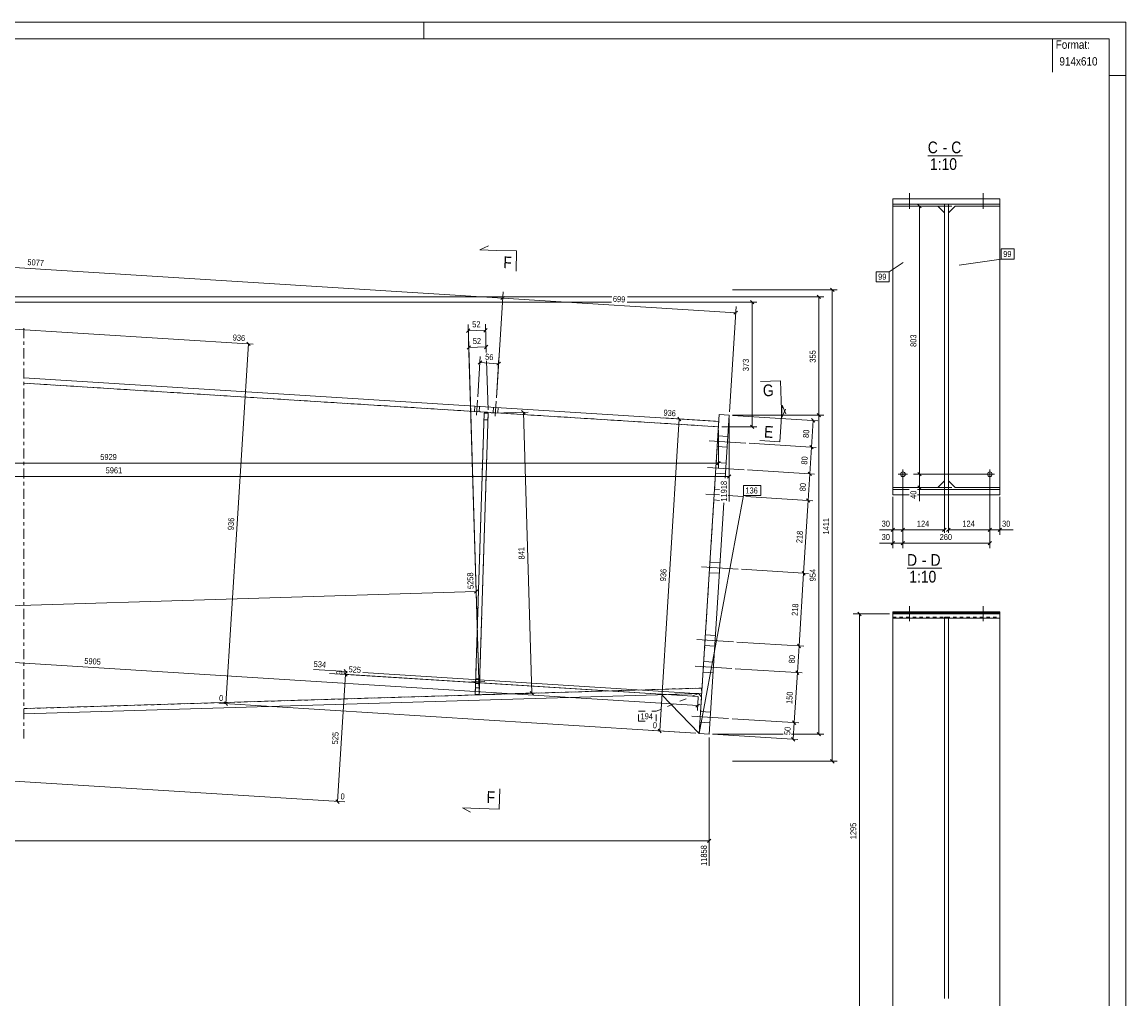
# Model space of a CAD drawing. Header units: millimetres. Extents: x 0 to 914, y 0 to 610.
# Tile 7 of 7: x 584 to 914, y 318 to 610. Entities that reach past the tile are written whole.
import ezdxf

# ---------------------------------------------------------------- set-up
doc = ezdxf.new("R2010")
doc.units = ezdxf.units.MM
for name, pattern in [('XKITLINE00', [0]), ('XKITLINE01', [4, 1, -1, 1, -1]), ('XKITLINE02', [4, 2, -2]), ('XKITLINE03', [6, 3, -1, 1, -1])]:
    doc.linetypes.add(name, pattern=pattern)
for name, color, linetype, lineweight in [('Arkusz rysunku', 3, 'Continuous', 0), ('Element', 2, 'Continuous', 0), ('Inny typ obiektu', 7, 'Continuous', 0), ('Przekrój', 7, 'Continuous', 0), ('Wymiar', 4, 'Continuous', 0), ('Znak elementu', 2, 'Continuous', 0), ('Śruba', 3, 'Continuous', 0)]:
    doc.layers.add(name, color=color, linetype=linetype, lineweight=lineweight)
doc.styles.add('ARIAL', font='ARIAL.TTF')

msp = doc.modelspace()

# ---------------------------------------------------------------- linework, layer by layer
at = {"layer": 'Arkusz rysunku', "linetype": 'XKITLINE00', "lineweight": 0}
for p, q in [((914, 610), (0, 610)), ((704, 605), (704, 610)), ((914, 0), (914, 610)), ((909, 605), (5, 605)), ((909, 5), (909, 605)), ((914, 594), (909, 594))]:
    msp.add_line(p, q, dxfattribs=at)
at = {"layer": 'Element', "linetype": 'XKITLINE00', "lineweight": 0}
for p, q in [((844.29, 555.01), (844.29, 557.09)), ((844.29, 557.09), (876.29, 557.09)), ((844.29, 555.49), (844.29, 557.09)), ((844.29, 557.09), (876.29, 557.09)), ((876.29, 555.49), (844.29, 555.49)), ((876.29, 555.49), (844.29, 555.49)), ((857.69, 554.92), (844.29, 554.92)), ((844.29, 554.92), (844.29, 470.69)), ((859.69, 552.92), (857.69, 554.92)), ((859.69, 555.49), (860.89, 555.49)), ((859.69, 470.09), (859.69, 555.49)), ((859.69, 470.09), (859.69, 555.49)), ((859.69, 555.49), (860.89, 555.49)), ((860.89, 555.49), (860.89, 470.09)), ((860.89, 555.49), (860.89, 470.09)), ((860.89, 552.92), (862.89, 554.92)), ((876.29, 554.92), (862.89, 554.92)), ((876.29, 557.09), (876.29, 555.01)), ((876.29, 557.09), (876.29, 555.49)), ((876.29, 554.92), (876.29, 470.69)), ((792.23, 490.5), (584.32, 503.57)), ((792.13, 488.9), (584.32, 501.96)), ((719.37, 408.79), (722.02, 492.98)), ((720.57, 408.75), (723.22, 492.94)), ((722.02, 492.98), (723.22, 492.94)), ((792.36, 492.55), (786.37, 397.14)), ((795.35, 492.37), (792.36, 492.55)), ((795.35, 492.37), (794.17, 473.55)), ((857.69, 470.69), (859.69, 472.69)), ((862.89, 470.69), (860.89, 472.69)), ((844.29, 470.69), (857.69, 470.69)), ((844.29, 468.49), (844.29, 470.69)), ((844.29, 470.09), (849.17, 470.09)), ((844.29, 468.49), (844.29, 470.09)), ((844.29, 470.09), (849.17, 470.09)), ((851.69, 470.09), (876.29, 470.09)), ((851.69, 470.09), (876.29, 470.09)), ((860.89, 470.09), (859.69, 470.09)), ((860.89, 470.09), (859.69, 470.09)), ((876.29, 470.69), (862.89, 470.69)), ((876.29, 468.49), (876.29, 470.69)), ((876.29, 470.09), (876.29, 468.49)), ((793.71, 466.16), (789.37, 396.95)), ((844.29, 468.49), (849.17, 468.49)), ((849.17, 468.49), (844.29, 468.49)), ((851.69, 468.49), (876.29, 468.49)), ((876.29, 468.49), (851.69, 468.49)), ((844.29, 431.66), (844.29, 433.49)), ((844.29, 433.49), (876.29, 433.49)), ((844.29, 433.26), (876.29, 433.26)), ((844.29, 433.26), (844.29, 431.66)), ((844.29, 433.26), (876.29, 433.26)), ((876.29, 433.49), (876.29, 431.66)), ((876.29, 431.66), (876.29, 433.26)), ((844.29, 298.9), (844.29, 431.66)), ((876.29, 431.66), (844.29, 431.66)), ((844.29, 431.66), (876.29, 431.66)), ((859.69, 317.87), (859.69, 431.66)), ((860.89, 431.66), (859.69, 431.66)), ((859.69, 431.66), (859.69, 317.87)), ((859.69, 431.66), (860.89, 431.66)), ((860.89, 317.87), (860.89, 431.66)), ((860.89, 317.87), (860.89, 431.66)), ((876.29, 298.9), (876.29, 431.66)), ((584.32, 404.57), (787.07, 410.71)), ((787.22, 410.71), (787.07, 410.71)), ((787.07, 410.71), (787.12, 409.11)), ((787.12, 409.11), (584.32, 402.96)), ((720.57, 408.75), (719.37, 408.79)), ((786.37, 397.14), (775.13, 408.75)), ((786.12, 409.08), (787.06, 408.11)), ((789.37, 396.95), (786.37, 397.14))]:
    msp.add_line(p, q, dxfattribs=at)
at = {"layer": 'Element', "linetype": 'XKITLINE01', "lineweight": 0}
for p, q in [((857.69, 554.92), (844.29, 554.92)), ((862.89, 554.92), (876.29, 554.92)), ((859.69, 472.69), (859.69, 552.92)), ((860.89, 472.69), (860.89, 552.92)), ((584.32, 501.96), (792.13, 488.9)), ((722.02, 492.98), (719.37, 408.79)), ((720.57, 408.75), (723.22, 492.94)), ((722.02, 492.98), (723.22, 492.94)), ((721.95, 490.98), (723.15, 490.94)), ((721.95, 490.98), (723.15, 490.94)), ((792.13, 488.9), (787.22, 410.71)), ((792.23, 490.5), (792.13, 488.9)), ((844.29, 470.69), (844.29, 471.02)), ((844.29, 470.69), (857.69, 470.69)), ((876.29, 470.69), (862.89, 470.69)), ((876.29, 470.69), (876.29, 471.02)), ((844.29, 431.71), (844.29, 433.49)), ((876.29, 433.49), (844.29, 433.49)), ((844.29, 433.26), (844.29, 433.49)), ((844.29, 296.84), (844.29, 432.89)), ((876.29, 432.89), (844.29, 432.89)), ((844.29, 432.89), (876.29, 432.89)), ((876.29, 431.71), (876.29, 433.49)), ((876.29, 432.89), (876.29, 431.66)), ((844.29, 431.89), (876.29, 431.89)), ((844.29, 431.89), (876.29, 431.89)), ((860.89, 431.89), (859.69, 431.89)), ((859.69, 431.89), (859.69, 317.87)), ((859.69, 431.89), (860.89, 431.89)), ((859.69, 431.66), (859.69, 431.89)), ((860.89, 431.89), (860.89, 317.87)), ((860.89, 431.66), (860.89, 431.89)), ((584.32, 404.57), (787.07, 410.71)), ((719.44, 410.79), (720.64, 410.75)), ((719.44, 410.79), (720.64, 410.75)), ((719.37, 408.79), (720.57, 408.75)), ((775.13, 408.75), (786.12, 409.08)), ((786.37, 397.14), (787.06, 408.11))]:
    msp.add_line(p, q, dxfattribs=at)
at = {"layer": 'Element', "linetype": 'XKITLINE03', "lineweight": 0}
msp.add_line((584.32, 518.38), (584.32, 395.62), dxfattribs=at)
at = {"layer": 'Inny typ obiektu', "linetype": 'XKITLINE00', "lineweight": 0}
for p, q in [((892, 605), (892, 595)), ((854.73, 570), (865.12, 570)), ((848.53, 446.55), (858.92, 446.55))]:
    msp.add_line(p, q, dxfattribs=at)
at = {"layer": 'Przekrój', "linetype": 'XKITLINE00', "lineweight": 0}
for p, q in [((720.75, 541.85), (723.29, 543.02)), ((725.75, 541.69), (720.75, 541.85)), ((731.74, 541.5), (725.75, 541.69)), ((731.74, 541.5), (731.56, 535.51)), ((810.7, 502.67), (804.7, 502.49)), ((810.7, 502.67), (810.88, 496.67)), ((810.83, 490.39), (811.15, 495.38)), ((810.88, 496.67), (811.03, 491.67)), ((811.15, 495.38), (812.24, 492.81)), ((811.03, 491.67), (812.21, 494.21)), ((810.46, 484.4), (810.83, 490.39)), ((810.46, 484.4), (804.47, 484.78)), ((726.5, 374.52), (726.69, 380.52)), ((715.51, 374.87), (717.97, 373.54)), ((720.5, 374.71), (715.51, 374.87)), ((726.5, 374.52), (720.5, 374.71))]:
    msp.add_line(p, q, dxfattribs=at)
at = {"layer": 'Wymiar', "linetype": 'XKITLINE00', "lineweight": 0}
for p, q in [((861.89, 554.92), (850.43, 554.92)), ((851.78, 555.43), (852.8, 554.41)), ((852.29, 474.69), (852.29, 554.92)), ((448.34, 544.94), (727.58, 527.42)), ((725.71, 497.54), (727.7, 529.27)), ((725.71, 497.54), (727.7, 529.27)), ((796.35, 529.87), (827.61, 529.87)), ((821.66, 528.32), (822.68, 527.3)), ((825.66, 530.38), (826.68, 529.36)), ((826.17, 388.8), (826.17, 529.87)), ((428.63, 526.16), (760.12, 526.16)), ((428.73, 527.7), (652.99, 513.63)), ((454.2, 527.81), (760.23, 527.81)), ((728.12, 527.89), (727.04, 526.94)), ((728.12, 527.89), (727.04, 526.94)), ((727.58, 527.42), (797.28, 523.04)), ((764.86, 526.16), (803.61, 526.16)), ((764.96, 527.81), (823.61, 527.81)), ((801.66, 526.67), (802.68, 525.65)), ((802.17, 488.9), (802.17, 526.16)), ((822.17, 492.37), (822.17, 527.81)), ((795.42, 493.36), (797.39, 524.9)), ((797.82, 523.52), (796.74, 522.57)), ((720.54, 409.75), (717.22, 519.49)), ((722.66, 511.12), (722.41, 519.65)), ((717.77, 518.16), (716.78, 517.11)), ((717.27, 517.63), (722.46, 517.79)), ((722.96, 518.31), (721.97, 517.26)), ((644.8, 406.02), (651.55, 513.72)), ((651.08, 514.26), (652.03, 513.18)), ((717.92, 513.16), (716.93, 512.11)), ((720.54, 409.75), (717.37, 514.49)), ((717.43, 512.63), (722.61, 512.79)), ((723.11, 513.32), (722.12, 512.27)), ((722.66, 511.12), (722.56, 514.65)), ((720.12, 497.89), (720.88, 509.97)), ((721.3, 508.59), (720.22, 507.64)), ((723.19, 493.94), (722.74, 508.59)), ((723.19, 493.94), (722.74, 508.59)), ((725.71, 497.54), (726.47, 509.62)), ((720.76, 508.12), (726.35, 507.76)), ((726.89, 508.24), (725.81, 507.29)), ((724.22, 492.97), (735.21, 493.3)), ((733.25, 493.75), (734.3, 492.77)), ((736.32, 409.23), (733.77, 493.26)), ((796.35, 492.37), (823.61, 492.37)), ((796.35, 492.37), (823.61, 492.37)), ((796.35, 492.3), (821.89, 490.7)), ((821.66, 492.87), (822.68, 491.86)), ((821.66, 492.87), (822.68, 491.86)), ((822.17, 396.95), (822.17, 492.37)), ((774.54, 397.88), (780.4, 491.24)), ((791.23, 490.56), (775.58, 491.54)), ((779.92, 491.78), (780.88, 490.7)), ((793.13, 488.9), (803.61, 488.9)), ((795.35, 491.37), (795.35, 466.52)), ((801.66, 489.41), (802.68, 488.39)), ((819.95, 482.8), (820.45, 490.79)), ((819.97, 491.33), (820.93, 490.25)), ((792.13, 487.9), (792.13, 476.57)), ((801.34, 483.97), (821.39, 482.71)), ((801.34, 483.97), (821.39, 482.71)), ((819.45, 474.82), (819.95, 482.8)), ((819.47, 483.34), (820.43, 482.26)), ((819.47, 483.34), (820.43, 482.26)), ((427.63, 478.01), (792.13, 478.01)), ((792.64, 478.52), (791.62, 477.5)), ((800.84, 475.99), (820.89, 474.73)), ((800.84, 475.99), (820.89, 474.73)), ((427.63, 474.01), (795.35, 474.01)), ((795.86, 474.52), (794.84, 473.5)), ((818.95, 466.84), (819.45, 474.82)), ((818.97, 475.36), (819.92, 474.28)), ((818.97, 475.36), (819.92, 474.28)), ((847.29, 473.69), (847.29, 452.61)), ((847.29, 473.69), (847.29, 452.61)), ((847.29, 473.69), (847.29, 456.61)), ((847.29, 473.69), (847.29, 456.61)), ((872.29, 474.69), (850.43, 474.69)), ((872.29, 474.69), (850.43, 474.69)), ((851.78, 475.2), (852.8, 474.18)), ((851.78, 475.2), (852.8, 474.18)), ((852.29, 470.69), (852.29, 474.69)), ((873.29, 473.69), (873.29, 452.61)), ((873.29, 473.69), (873.29, 456.61)), ((873.29, 473.69), (873.29, 456.61)), ((861.89, 470.69), (850.43, 470.69)), ((851.78, 471.2), (852.8, 470.18)), ((852.29, 470.69), (852.29, 466.67)), ((852.29, 470.69), (852.29, 466.67)), ((859.69, 471.69), (859.69, 457.17)), ((860.89, 471.69), (860.89, 457.17)), ((800.34, 468), (820.38, 466.75)), ((800.34, 468), (820.38, 466.75)), ((817.58, 445.08), (818.95, 466.84)), ((818.47, 467.38), (819.42, 466.3)), ((818.47, 467.38), (819.42, 466.3)), ((844.29, 467.95), (844.29, 452.61)), ((844.29, 467.95), (844.29, 456.61)), ((876.29, 467.95), (876.29, 456.61)), ((844.29, 458.05), (840.27, 458.05)), ((844.29, 458.05), (840.27, 458.05)), ((844.8, 458.56), (843.78, 457.54)), ((844.29, 458.05), (847.29, 458.05)), ((847.8, 458.56), (846.78, 457.54)), ((847.8, 458.56), (846.78, 457.54)), ((847.29, 458.05), (859.69, 458.05)), ((860.2, 458.56), (859.18, 457.54)), ((861.4, 458.56), (860.38, 457.54)), ((860.89, 458.05), (873.29, 458.05)), ((873.8, 458.56), (872.78, 457.54)), ((873.8, 458.56), (872.78, 457.54)), ((873.29, 458.05), (876.29, 458.05)), ((876.8, 458.56), (875.78, 457.54)), ((876.29, 458.05), (880.31, 458.05)), ((876.29, 458.05), (880.31, 458.05)), ((844.29, 454.05), (840.27, 454.05)), ((844.29, 454.05), (840.27, 454.05)), ((844.8, 454.56), (843.78, 453.54)), ((844.29, 454.05), (847.29, 454.05)), ((847.8, 454.56), (846.78, 453.54)), ((847.8, 454.56), (846.78, 453.54)), ((847.29, 454.05), (873.29, 454.05)), ((873.8, 454.56), (872.78, 453.54)), ((720.54, 409.75), (719.45, 445.75)), ((798.97, 446.25), (819.02, 444.99)), ((798.97, 446.25), (819.02, 444.99)), ((816.22, 423.32), (817.58, 445.08)), ((817.11, 445.62), (818.06, 444.54)), ((817.11, 445.62), (818.06, 444.54)), ((422.29, 430.59), (719.64, 439.6)), ((720.13, 440.12), (719.14, 439.07)), ((843.29, 432.89), (832.43, 432.89)), ((833.78, 433.4), (834.8, 432.38)), ((834.29, 303.44), (834.29, 432.89)), ((424.07, 428.22), (785.9, 405.48)), ((797.61, 424.49), (817.65, 423.23)), ((797.61, 424.49), (817.65, 423.23)), ((815.72, 415.34), (816.22, 423.32)), ((815.74, 423.86), (816.69, 422.78)), ((815.74, 423.86), (816.69, 422.78)), ((681.08, 415.68), (670.95, 416.32)), ((680.14, 416.25), (681.05, 415.22)), ((797.11, 416.5), (817.15, 415.25)), ((797.11, 416.5), (817.15, 415.25)), ((786.06, 408.17), (675.75, 415.11)), ((678.17, 376.76), (680.56, 414.81)), ((786.06, 408.17), (679.96, 414.84)), ((680.09, 415.35), (681.04, 414.27)), ((680.09, 415.35), (681.04, 414.27)), ((680.56, 414.81), (680.62, 415.71)), ((785.12, 409.14), (685.79, 415.38)), ((814.78, 400.37), (815.72, 415.34)), ((815.24, 415.88), (816.19, 414.8)), ((815.24, 415.88), (816.19, 414.8)), ((735.79, 409.72), (736.84, 408.73)), ((785.37, 397.2), (642.65, 406.16)), ((644.32, 406.56), (645.27, 405.48)), ((721.57, 408.78), (737.76, 409.27)), ((786.06, 408.08), (785.81, 404.04)), ((786.44, 405.95), (785.36, 405)), ((796.17, 401.53), (816.21, 400.28)), ((796.17, 401.53), (816.21, 400.28)), ((814.3, 400.91), (815.25, 399.83)), ((814.3, 400.91), (815.25, 399.83)), ((814.46, 395.38), (814.78, 400.37)), ((785.37, 397.2), (772.39, 398.02)), ((774.07, 398.42), (775.02, 397.34)), ((790.36, 396.89), (815.9, 395.29)), ((790.37, 396.95), (811.44, 396.95)), ((813.96, 396.95), (823.61, 396.95)), ((821.66, 397.46), (822.68, 396.44)), ((789.37, 395.95), (789.37, 357.52)), ((813.99, 395.92), (814.94, 394.84)), ((424.44, 392.71), (680.32, 376.63)), ((796.35, 388.8), (827.61, 388.8)), ((825.66, 389.31), (826.68, 388.29)), ((677.69, 377.3), (678.65, 376.22)), ((61.62, 365.01), (789.37, 365.01)), ((789.87, 365.52), (788.86, 364.5))]:
    msp.add_line(p, q, dxfattribs=at)
at = {"layer": 'Znak elementu', "linetype": 'XKITLINE00', "lineweight": 0}
for p, q in [((876.7, 542.1), (880.57, 542.1)), ((876.7, 539.1), (876.7, 542.1)), ((880.57, 539.1), (880.57, 542.1)), ((864.14, 537.24), (876.7, 539.1)), ((876.7, 539.1), (880.57, 539.1)), ((839.28, 535.3), (843.15, 535.3)), ((839.28, 532.3), (839.28, 535.3)), ((847.4, 538.04), (843.15, 535.3)), ((843.15, 532.3), (843.15, 535.3)), ((839.28, 532.3), (843.15, 532.3)), ((799.58, 471.34), (804.79, 471.34)), ((799.58, 468.34), (799.58, 471.34)), ((804.79, 468.34), (804.79, 471.34)), ((786.37, 397.14), (799.58, 468.34)), ((799.58, 468.34), (804.79, 468.34))]:
    msp.add_line(p, q, dxfattribs=at)
at = {"layer": 'Znak elementu', "linetype": 'XKITLINE02', "lineweight": 0}
for p, q in [((786.12, 409.08), (773.44, 403.78)), ((768.23, 403.78), (773.44, 403.78)), ((768.23, 400.78), (768.23, 403.78)), ((773.44, 400.84), (773.44, 403.78)), ((768.23, 400.78), (772.2, 400.78))]:
    msp.add_line(p, q, dxfattribs=at)
at = {"layer": 'Śruba', "linetype": 'XKITLINE00', "lineweight": 0}
for p, q in [((849.29, 554.27), (849.29, 558.77)), ((849.29, 554.09), (849.29, 558.59)), ((871.29, 554.27), (871.29, 558.77)), ((871.29, 554.09), (871.29, 558.59)), ((719.77, 492.4), (720.06, 496.89)), ((719.77, 492.4), (720.06, 496.89)), ((725.36, 492.05), (725.65, 496.54)), ((725.36, 492.05), (725.65, 496.54)), ((719.14, 493.49), (719.24, 495.09)), ((719.14, 493.49), (719.24, 495.09)), ((720.54, 493.4), (720.64, 495)), ((720.54, 493.4), (720.64, 495)), ((724.73, 493.14), (724.83, 494.74)), ((724.73, 493.14), (724.83, 494.74)), ((726.13, 493.05), (726.23, 494.65)), ((726.13, 493.05), (726.23, 494.65)), ((791.96, 486.16), (794.95, 485.98)), ((791.96, 486.16), (794.95, 485.98)), ((791.96, 486.16), (794.95, 485.98)), ((791.96, 486.16), (794.95, 485.98)), ((789.36, 484.72), (800.34, 484.03)), ((789.36, 484.72), (800.34, 484.03)), ((789.36, 484.72), (800.34, 484.03)), ((789.36, 484.72), (800.34, 484.03)), ((791.76, 482.97), (794.75, 482.78)), ((791.76, 482.97), (794.75, 482.78)), ((791.76, 482.97), (794.75, 482.78)), ((791.76, 482.97), (794.75, 482.78)), ((788.86, 476.74), (799.84, 476.05)), ((788.86, 476.74), (799.84, 476.05)), ((788.86, 476.74), (799.84, 476.05)), ((788.86, 476.74), (799.84, 476.05)), ((791.46, 478.18), (794.45, 477.99)), ((791.46, 478.18), (794.45, 477.99)), ((791.46, 478.18), (794.45, 477.99)), ((791.46, 478.18), (794.45, 477.99)), ((847.29, 476.09), (847.29, 473.29)), ((873.29, 473.29), (873.29, 476.09)), ((791.26, 474.99), (794.25, 474.8)), ((791.26, 474.99), (794.25, 474.8)), ((791.26, 474.99), (794.25, 474.8)), ((791.26, 474.99), (794.25, 474.8)), ((845.89, 474.69), (848.69, 474.69)), ((874.69, 474.69), (871.89, 474.69)), ((790.96, 470.2), (792.47, 470.1)), ((790.96, 470.2), (792.47, 470.1)), ((788.36, 468.76), (792.47, 468.5)), ((788.36, 468.76), (792.47, 468.5)), ((790.76, 467), (792.47, 466.89)), ((790.76, 467), (792.47, 466.89)), ((794.99, 468.34), (799.34, 468.07)), ((794.99, 468.34), (799.34, 468.07)), ((787, 447), (797.97, 446.31)), ((787, 447), (797.97, 446.31)), ((789.59, 448.44), (792.58, 448.25)), ((789.59, 448.44), (792.58, 448.25)), ((789.39, 445.24), (792.38, 445.06)), ((789.39, 445.24), (792.38, 445.06)), ((849.29, 430.72), (849.29, 435.22)), ((871.29, 430.72), (871.29, 435.22)), ((788.23, 426.68), (791.22, 426.49)), ((788.23, 426.68), (791.22, 426.49)), ((785.63, 425.24), (796.61, 424.55)), ((785.63, 425.24), (796.61, 424.55)), ((788.02, 423.49), (791.02, 423.3)), ((788.02, 423.49), (791.02, 423.3)), ((785.13, 417.26), (796.11, 416.57)), ((785.13, 417.26), (796.11, 416.57)), ((785.13, 417.26), (796.11, 416.57)), ((785.13, 417.26), (796.11, 416.57)), ((787.72, 418.7), (790.72, 418.51)), ((787.72, 418.7), (790.72, 418.51)), ((787.72, 418.7), (790.72, 418.51)), ((787.72, 418.7), (790.72, 418.51)), ((722.28, 412.7), (718.28, 412.82)), ((720.72, 413.45), (719.52, 413.48)), ((787.52, 415.5), (790.52, 415.32)), ((787.52, 415.5), (790.52, 415.32)), ((787.52, 415.5), (790.52, 415.32)), ((787.52, 415.5), (790.52, 415.32)), ((720.68, 412.05), (719.48, 412.08)), ((786.78, 403.73), (789.78, 403.54)), ((786.78, 403.73), (789.78, 403.54)), ((786.78, 403.73), (789.78, 403.54)), ((786.78, 403.73), (789.78, 403.54)), ((784.19, 402.29), (795.17, 401.6)), ((784.19, 402.29), (795.17, 401.6)), ((784.19, 402.29), (795.17, 401.6)), ((784.19, 402.29), (795.17, 401.6)), ((786.58, 400.53), (789.58, 400.34)), ((786.58, 400.53), (789.58, 400.34)), ((786.58, 400.53), (789.58, 400.34)), ((786.58, 400.53), (789.58, 400.34))]:
    msp.add_line(p, q, dxfattribs=at)
at = {"layer": 'Śruba', "linetype": 'XKITLINE02', "lineweight": 0}
for p, q in [((722.28, 412.7), (718.28, 412.82)), ((720.72, 413.45), (719.52, 413.48)), ((720.68, 412.05), (719.48, 412.08))]:
    msp.add_line(p, q, dxfattribs=at)
at = {"layer": 'Śruba', "linetype": 'XKITLINE00', "lineweight": 0}
for centre in [(847.29, 474.69), (873.29, 474.69)]:
    msp.add_circle(centre, 0.7, dxfattribs=at)

# ---------------------------------------------------------------- texts
at = {"layer": 'Inny typ obiektu', "style": 'ARIAL', "width": 0.85}
for s, height, p in [('Format:', 2.5, (893, 602)), ('914x610', 2.5, (894.11, 597)), ('C', 3.5, (854.73, 570.75)), ('-', 3.5, (859.15, 570.75)), ('C', 3.5, (861.75, 570.75)), ('1:10', 3.5, (855.38, 565.75)), ('D', 3.5, (848.53, 447.3)), ('D', 3.5, (855.55, 447.3)), ('1:10', 3.5, (849.18, 442.3)), ('-', 3.5, (852.95, 447.3))]:
    msp.add_text(s, height=height, dxfattribs=at).set_placement(p)
at = {"layer": 'Przekrój', "style": 'ARIAL', "width": 0.85}
for s, rotation, p in [('F', -1.7991, (727.73, 536.38)), ('G', 1.7361, (805.46, 498.01)), ('E', -3.5924, (805.67, 485.71)), ('F', -1.7991, (722.71, 376.39))]:
    msp.add_text(s, height=3.5, rotation=rotation, dxfattribs=at).set_placement(p)
at = {"layer": 'Wymiar', "style": 'ARIAL', "width": 0.85}
for s, rotation, p in [('5077', -3.5924, (585.36, 537.3)), ('699', -3.5924, (760.49, 526.31)), ('52', 1.7361, (718.5, 518.63)), ('936', -3.5924, (646.78, 514.74)), ('52', 1.7361, (718.66, 513.63)), ('803', 90.0002, (851.33, 512.8)), ('56', -3.5982, (722.28, 508.98)), ('373', 90.0002, (801.21, 505.53)), ('355', 90.0002, (821.21, 508.09)), ('936', -3.5924, (775.63, 492.26)), ('80', 86.4078, (819.16, 485.53)), ('80', 86.4078, (818.66, 477.54)), ('11918', 90.0002, (794.63, 466.52)), ('80', 86.4078, (818.16, 469.56)), ('40', 90.0002, (851.33, 467.34)), ('936', 86.4078, (647.09, 457.93)), ('1411', 90.0002, (825.21, 456.67)), ('218', 86.4078, (817.18, 454.02)), ('841', 91.7363, (734.15, 449.21)), ('936', 86.4078, (776.39, 442.62)), ('954', 90.0002, (821.21, 442.66)), ('5258', 91.7363, (718.89, 440.39)), ('218', 86.4078, (815.82, 432.26)), ('5905', -3.5982, (602.38, 417.97)), ('80', 86.4078, (814.92, 418.06)), ('534', -3.5982, (671, 417.04)), ('525', -3.5982, (681.43, 415.47)), ('9', 86.402, (679.59, 414.65)), ('0', -3.5924, (642.69, 406.88)), ('150', 86.4078, (814.16, 405.91)), ('0', -3.5924, (772.44, 398.73)), ('525', 86.402, (678.28, 393.84)), ('50', 86.4078, (813.58, 396.6)), ('0', -3.5982, (679.03, 377.43)), ('1295', 90.0002, (833.33, 365.49)), ('11858', 90.0002, (788.65, 357.52))]:
    msp.add_text(s, height=1.8, rotation=rotation, dxfattribs=at).set_placement(p)
for s, p in [('5929', (607.21, 478.97)), ('5961', (608.82, 474.97)), ('30', (840.94, 459.01)), ('124', (851.48, 459.01)), ('124', (865.08, 459.01)), ('30', (876.96, 459.01)), ('30', (840.94, 455.01)), ('260', (858.28, 455.01))]:
    msp.add_text(s, height=1.8, dxfattribs=at).set_placement(p)
at = {"layer": 'Znak elementu', "style": 'ARIAL', "width": 0.85}
for s, p in [('99', (877.3, 539.7)), ('99', (839.88, 532.9)), ('136', (800.18, 468.94)), ('194', (768.83, 401.38))]:
    msp.add_text(s, height=1.8, dxfattribs=at).set_placement(p)

doc.saveas('drawing.dxf')
